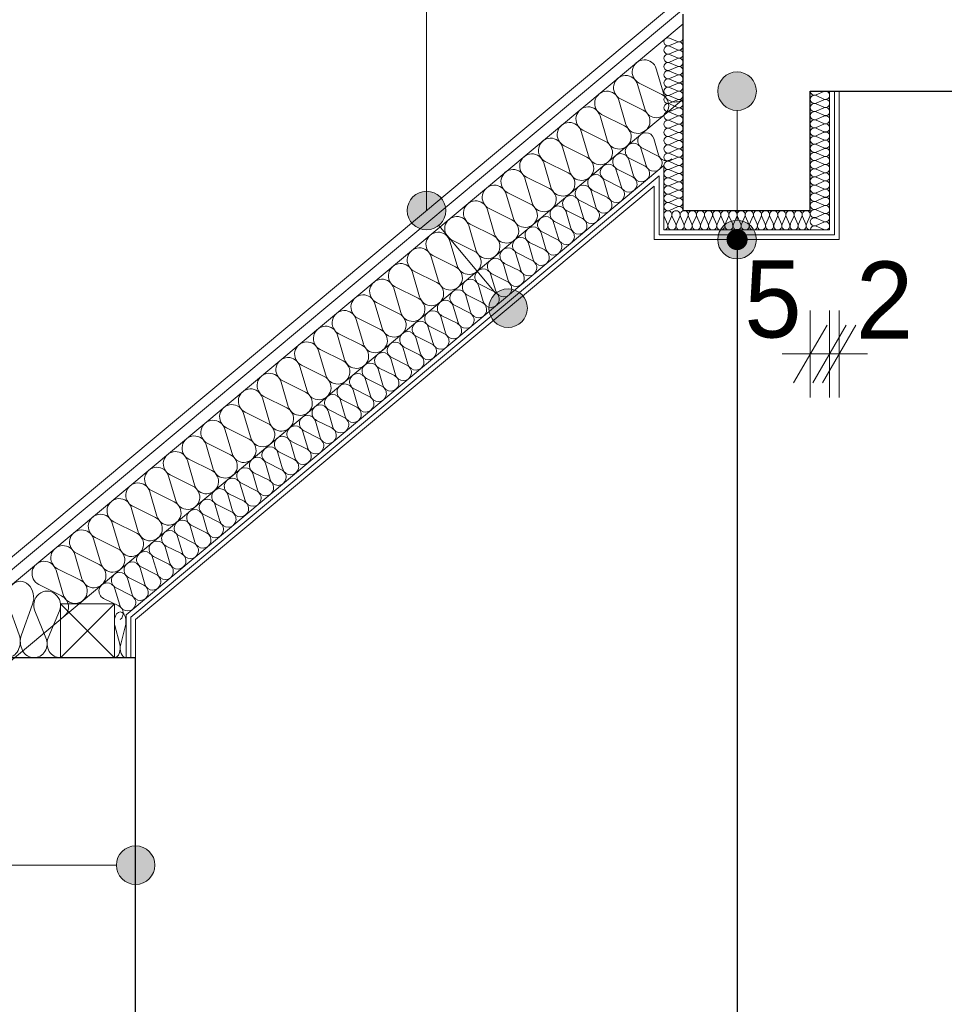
# Model space of a CAD drawing. Extents: x -149893 to 127691, y 5328 to 37028.
# Tile 66 of 88: x 68348 to 70746, y 27274 to 29828. Entities that reach past the tile are written whole.
import ezdxf

# ---------------------------------------------------------------- set-up
doc = ezdxf.new("R2010")
doc.units = 0
doc.header["$MEASUREMENT"] = 0
for name, color, linetype in [('Arch ocieplenie', 7, 'Continuous'), ('Arch opisy', 7, 'Continuous'), ('Arch wymiary', 7, 'Continuous'), ('Arch ściany działowe', 7, 'Continuous')]:
    doc.layers.add(name, color=color, linetype=linetype)
doc.layers.add('Arch ocieplenie_Nr_Pióra__24', color=7, linetype='Continuous', lineweight=13, true_color=0x029e21)
for name, color, linetype, lineweight in [('Arch opisy_Nr_Pióra__21', 7, 'Continuous', 13), ('Arch wymiary_Nr_Pióra__21', 7, 'Continuous', 13), ('Arch ściany działowe_Nr_Pióra__5', 7, 'Continuous', 13), ('INWENT DACH_Nr_Pióra__21', 7, 'Continuous', 13), ('INWENT KONST. DREWNIANA_Nr_Pióra__21', 7, 'Continuous', 13), ('INWENT STROPY_Nr_Pióra__1', 7, 'Continuous', 25), ('INWENT.ŚCIANY_Nr_Pióra__1', 7, 'Continuous', 25)]:
    doc.layers.add(name, color=color, linetype=linetype, lineweight=lineweight)
doc.styles.add('GENERATED_STYLE_1', font='txt')
doc.dimstyles.new('GENERATED_STYLE__4', dxfattribs={"dimtxt": 200, "dimasz": 114, "dimexe": 0.18, "dimexo": 0, "dimgap": 0.09, "dimtad": 1, "dimtih": 1, "dimtoh": 1, "dimdec": 0, "dimlfac": 0.1, "dimzin": 0, "dimdsep": 46, "dimtxsty": 'GENERATED_STYLE_1', "dimblk": 'ARROWHEAD_2', "dimblk1": 'ARROWHEAD_2', "dimblk2": 'ARROWHEAD_2', "dimcen": 0.09, "dimclrd": 7, "dimclre": 7, "dimclrt": 7, "dimazin": 0, "dimtfac": 1, "dimtdec": 4, "dimtmove": 0, "dimatfit": 3, "dimfxl": 0, "dimtolj": 1, "dimtzin": 0, "dimarcsym": 0})
doc.dimstyles.new('GENERATED_STYLE__8', dxfattribs={"dimtxt": 0.18, "dimasz": 109.44, "dimexe": 0.18, "dimexo": 0.0625, "dimgap": 0.09, "dimtad": 0, "dimtih": 1, "dimtoh": 1, "dimdec": 4, "dimzin": 0, "dimdsep": 46, "dimcen": 0.09, "dimadec": 0, "dimazin": 0, "dimtfac": 1, "dimtdec": 4, "dimtmove": 0, "dimatfit": 3, "dimldrblk": 'ARROWHEAD_11', "dimfxl": 0, "dimtolj": 1, "dimtzin": 0, "dimarcsym": 0})

# ---------------------------------------------------------------- blocks, each defined once
blk = doc.blocks.new('Ściana_13', base_point=(68648.8, 28272.5))
at = {"layer": 'Arch ściany działowe_Nr_Pióra__5', "linetype": 'Continuous'}
for p, q in [((68636.3, 28278.4), (68636.3, 28172.8)), ((68648.8, 28172.8), (68648.8, 28272.5)), ((68636.3, 28172.8), (68648.8, 28172.8))]:
    blk.add_line(p, q, dxfattribs=at)
blk = doc.blocks.new('Ściana_14', base_point=(68636.3, 28278.4))
at = {"layer": 'Arch ściany działowe_Nr_Pióra__5', "linetype": 'Continuous'}
for p, q in [((68623.8, 28284.2), (68623.8, 28172.8)), ((68636.3, 28172.8), (68636.3, 28278.4)), ((68623.8, 28172.8), (68636.3, 28172.8))]:
    blk.add_line(p, q, dxfattribs=at)
blk = doc.blocks.new('Ściana_27', base_point=(69993.8, 29396.5))
at = {"layer": 'Arch ściany działowe_Nr_Pióra__5', "linetype": 'Continuous'}
for p, q in [((70006.3, 29423.3), (68636.3, 28278.4)), ((68648.8, 28272.5), (69993.8, 29396.5))]:
    blk.add_line(p, q, dxfattribs=at)
blk = doc.blocks.new('Ściana_28', base_point=(70006.3, 29423.3))
at = {"layer": 'Arch ściany działowe_Nr_Pióra__5', "linetype": 'Continuous'}
for p, q in [((70018.8, 29450), (68623.8, 28284.2)), ((68636.3, 28278.4), (70006.3, 29423.3))]:
    blk.add_line(p, q, dxfattribs=at)
blk = doc.blocks.new('Ściana_29', base_point=(70473.8, 29257.8))
at = {"layer": 'Arch ściany działowe_Nr_Pióra__5', "linetype": 'Continuous'}
for p, q in [((69993.8, 29257.8), (70473.8, 29257.8)), ((70461.3, 29270.3), (70006.3, 29270.3))]:
    blk.add_line(p, q, dxfattribs=at)
blk = doc.blocks.new('Ściana_30', base_point=(70461.3, 29270.3))
at = {"layer": 'Arch ściany działowe_Nr_Pióra__5', "linetype": 'Continuous'}
for p, q in [((70448.8, 29282.8), (70018.8, 29282.8)), ((70006.3, 29270.3), (70461.3, 29270.3))]:
    blk.add_line(p, q, dxfattribs=at)
blk = doc.blocks.new('Ściana_31', base_point=(70473.8, 29642.8))
at = {"layer": 'Arch ściany działowe_Nr_Pióra__5', "linetype": 'Continuous'}
for p, q in [((70461.3, 29642.8), (70461.3, 29270.3)), ((70473.8, 29642.8), (70461.3, 29642.8)), ((70473.8, 29257.8), (70473.8, 29642.8))]:
    blk.add_line(p, q, dxfattribs=at)
blk = doc.blocks.new('Ściana_32', base_point=(70461.3, 29642.8))
at = {"layer": 'Arch ściany działowe_Nr_Pióra__5', "linetype": 'Continuous'}
for p, q in [((70448.8, 29642.8), (70448.8, 29282.8)), ((70461.3, 29642.8), (70448.8, 29642.8)), ((70461.3, 29270.3), (70461.3, 29642.8))]:
    blk.add_line(p, q, dxfattribs=at)
blk = doc.blocks.new('Ściana_33', base_point=(69993.8, 29257.8))
at = {"layer": 'Arch ściany działowe_Nr_Pióra__5', "linetype": 'Continuous'}
for p, q in [((70006.3, 29270.3), (70006.3, 29423.3)), ((69993.8, 29396.5), (69993.8, 29257.8))]:
    blk.add_line(p, q, dxfattribs=at)
blk = doc.blocks.new('Ściana_34', base_point=(70006.3, 29270.3))
at = {"layer": 'Arch ściany działowe_Nr_Pióra__5', "linetype": 'Continuous'}
for p, q in [((70018.8, 29282.8), (70018.8, 29450)), ((70006.3, 29423.3), (70006.3, 29270.3))]:
    blk.add_line(p, q, dxfattribs=at)
blk = doc.blocks.new('Izolacja cieplna 14_48', base_point=(68463.3, 28280.4))
at = {"layer": 'Arch ocieplenie_Nr_Pióra__24', "linetype": 'Continuous'}
for p, q in [((70017.9, 29637.8), (69999.2, 29701.2)), ((69969.2, 29597.1), (69950.6, 29660.5)), ((69954.7, 29664), (70013.8, 29634.4)), ((69920.6, 29556.5), (69901.9, 29619.9)), ((69906, 29623.3), (69965.1, 29593.7)), ((69871.9, 29515.8), (69853.3, 29579.2)), ((69857.4, 29582.6), (69916.5, 29553)), ((69823.2, 29475.1), (69804.6, 29538.6)), ((69808.7, 29542), (69867.8, 29512.4)), ((69774.6, 29434.5), (69756, 29497.9)), ((69760.1, 29501.3), (69819.2, 29471.7)), ((69725.9, 29393.8), (69707.3, 29457.2)), ((69711.4, 29460.7), (69770.5, 29431.1)), ((69677.3, 29353.2), (69658.7, 29416.6)), ((69662.8, 29420), (69721.9, 29390.4)), ((69614.1, 29379.3), (69673.2, 29349.8)), ((69628.6, 29312.5), (69610, 29375.9)), ((69580, 29271.9), (69561.4, 29335.3)), ((69565.4, 29338.7), (69624.5, 29309.1)), ((69531.3, 29231.2), (69512.7, 29294.6)), ((69516.8, 29298), (69575.9, 29268.4)), ((69482.7, 29190.5), (69464.1, 29253.9)), ((69468.1, 29257.4), (69527.2, 29227.8)), ((69434, 29149.9), (69415.4, 29213.3)), ((69419.5, 29216.7), (69478.6, 29187.1)), ((69370.8, 29176), (69429.9, 29146.5)), ((69385.4, 29109.2), (69366.8, 29172.6)), ((69336.7, 29068.6), (69318.1, 29132)), ((69322.2, 29135.4), (69381.3, 29105.8)), ((69288.1, 29027.9), (69269.4, 29091.3)), ((69273.5, 29094.7), (69332.6, 29065.1)), ((69239.4, 28987.2), (69220.8, 29050.7)), ((69224.9, 29054.1), (69284, 29024.5)), ((69190.8, 28946.6), (69172.1, 29010)), ((69176.2, 29013.4), (69235.3, 28983.8)), ((69127.6, 28972.8), (69186.7, 28943.2)), ((69142.1, 28905.9), (69123.5, 28969.3)), ((69093.5, 28865.3), (69074.8, 28928.7)), ((69078.9, 28932.1), (69138, 28902.5)), ((69044.8, 28824.6), (69026.2, 28888)), ((69030.3, 28891.4), (69089.4, 28861.8)), ((68996.2, 28783.9), (68977.5, 28847.4)), ((68981.6, 28850.8), (69040.7, 28821.2)), ((68947.5, 28743.3), (68928.9, 28806.7)), ((68933, 28810.1), (68992.1, 28780.5)), ((68898.8, 28702.6), (68880.2, 28766)), ((68884.3, 28769.5), (68943.4, 28739.9)), ((68850.2, 28662), (68831.6, 28725.4)), ((68835.7, 28728.8), (68894.8, 28699.2)), ((68801.5, 28621.3), (68782.9, 28684.7)), ((68787, 28688.1), (68846.1, 28658.6)), ((68752.9, 28580.6), (68734.3, 28644.1)), ((68738.4, 28647.5), (68797.5, 28617.9)), ((68704.2, 28540), (68685.6, 28603.4)), ((68689.7, 28606.8), (68748.8, 28577.2)), ((68655.6, 28499.3), (68637, 28562.7)), ((68641.1, 28566.2), (68700.2, 28536.6)), ((68606.9, 28458.7), (68588.3, 28522.1)), ((68592.4, 28525.5), (68651.5, 28495.9)), ((68543.7, 28484.8), (68602.8, 28455.3)), ((68558.3, 28418), (68539.7, 28481.4)), ((68509.6, 28377.4), (68491, 28440.8)), ((68495.1, 28444.2), (68554.2, 28414.6)), ((68461, 28336.7), (68442.4, 28400.1)), ((68446.4, 28403.5), (68505.5, 28373.9)), ((68397.8, 28362.9), (68456.9, 28333.3))]:
    blk.add_line(p, q, dxfattribs=at)
for centre, start_param, end_param in [((69968.7, 29692.4), 4.299595, 8.266775), ((69920.1, 29651.7), 4.299595, 8.266775), ((69871.4, 29611.1), 4.299595, 8.266775), ((69999.7, 29605.9), 1.158004, 5.125183), ((70048.3, 29646.6), 1.158004, 3.141593), ((69822.8, 29570.4), 4.299595, 8.266775), ((69951, 29565.3), 1.158004, 5.125183), ((69774.1, 29529.8), 4.299595, 8.266775), ((69902.4, 29524.6), 1.158004, 5.125183), ((69725.5, 29489.1), 4.299595, 8.266775), ((69853.7, 29483.9), 1.158004, 5.125183), ((69676.8, 29448.4), 4.299595, 8.266775), ((69805.1, 29443.3), 1.158004, 5.125183), ((69628.2, 29407.8), 4.299595, 8.266775), ((69756.4, 29402.6), 1.158004, 5.125183), ((69579.5, 29367.1), 4.299595, 8.266775), ((69707.8, 29362), 1.158004, 5.125183), ((69530.9, 29326.5), 4.299595, 8.266775), ((69659.1, 29321.3), 1.158004, 5.125183), ((69482.2, 29285.8), 4.299595, 8.266775), ((69610.5, 29280.7), 1.158004, 5.125183), ((69433.6, 29245.1), 4.299595, 8.266775), ((69561.8, 29240), 1.158004, 5.125183), ((69384.9, 29204.5), 4.299595, 8.266775), ((69513.2, 29199.3), 1.158004, 5.125183), ((69336.3, 29163.8), 4.299595, 8.266775), ((69464.5, 29158.7), 1.158004, 5.125183), ((69287.6, 29123.2), 4.299595, 8.266775), ((69415.9, 29118), 1.158004, 5.125183), ((69239, 29082.5), 4.299595, 8.266775), ((69367.2, 29077.4), 1.158004, 5.125183), ((69190.3, 29041.9), 4.299595, 8.266775), ((69318.6, 29036.7), 1.158004, 5.125183), ((69141.7, 29001.2), 4.299595, 8.266775), ((69269.9, 28996), 1.158004, 5.125183), ((69093, 28960.5), 4.299595, 8.266775), ((69221.3, 28955.4), 1.158004, 5.125183), ((69044.3, 28919.9), 4.299595, 8.266775), ((69172.6, 28914.7), 1.158004, 5.125183), ((68995.7, 28879.2), 4.299595, 8.266775), ((69123.9, 28874.1), 1.158004, 5.125183), ((68947, 28838.6), 4.299595, 8.266775), ((69075.3, 28833.4), 1.158004, 5.125183), ((68898.4, 28797.9), 4.299595, 8.266775), ((69026.6, 28792.7), 1.158004, 5.125183), ((68849.7, 28757.2), 4.299595, 8.266775), ((68978, 28752.1), 1.158004, 5.125183), ((68801.1, 28716.6), 4.299595, 8.266775), ((68929.3, 28711.4), 1.158004, 5.125183), ((68752.4, 28675.9), 4.299595, 8.266775), ((68880.7, 28670.8), 1.158004, 5.125183), ((68703.8, 28635.3), 4.299595, 8.266775), ((68832, 28630.1), 1.158004, 5.125183), ((68655.1, 28594.6), 4.299595, 8.266775), ((68783.4, 28589.5), 1.158004, 5.125183), ((68606.5, 28553.9), 4.299595, 8.266775), ((68734.7, 28548.8), 1.158004, 5.125183), ((68557.8, 28513.3), 4.299595, 8.266775), ((68686.1, 28508.1), 1.158004, 5.125183), ((68509.2, 28472.6), 4.299595, 8.266775), ((68637.4, 28467.5), 1.158004, 5.125183), ((68460.5, 28432), 4.299595, 8.266775), ((68588.8, 28426.8), 1.158004, 5.125183), ((68411.9, 28391.3), 4.299595, 8.266775), ((68540.1, 28386.2), 1.158004, 5.125183), ((68491.5, 28345.5), 1.158004, 5.125183), ((68442.8, 28304.8), 3.141593, 5.125182)]:
    blk.add_ellipse(centre, major_axis=(-20.5, 24.5), ratio=0.993758, start_param=start_param, end_param=end_param, dxfattribs=at)
blk = doc.blocks.new('Izolacja cieplna 14_49', base_point=(68609.1, 28271.9))
at = {"layer": 'Arch ocieplenie_Nr_Pióra__24', "linetype": 'Continuous'}
for p, q in [((70005.3, 29477.5), (69992.9, 29519.8)), ((69972.8, 29450.4), (69960.4, 29492.7)), ((69963.1, 29494.9), (70002.5, 29475.2)), ((69940.3, 29423.2), (69927.9, 29465.5)), ((69930.6, 29467.8), (69970, 29448.1)), ((69907.8, 29396), (69895.4, 29438.3)), ((69898.1, 29440.6), (69937.5, 29420.9)), ((69875.3, 29368.9), (69862.9, 29411.2)), ((69865.6, 29413.5), (69905, 29393.7)), ((69842.7, 29341.7), (69830.4, 29384)), ((69833.1, 29386.3), (69872.5, 29366.6)), ((69810.2, 29314.5), (69797.9, 29356.8)), ((69800.6, 29359.1), (69840, 29339.4)), ((69777.7, 29287.4), (69765.4, 29329.7)), ((69768.1, 29332), (69807.5, 29312.3)), ((69745.2, 29260.2), (69732.8, 29302.5)), ((69735.6, 29304.8), (69775, 29285.1)), ((69703.1, 29277.6), (69742.5, 29257.9)), ((69712.7, 29233), (69700.3, 29275.3)), ((69680.2, 29205.9), (69667.8, 29248.2)), ((69670.6, 29250.5), (69710, 29230.8)), ((69647.7, 29178.7), (69635.3, 29221)), ((69638.1, 29223.3), (69677.5, 29203.6)), ((69615.2, 29151.6), (69602.8, 29193.9)), ((69605.6, 29196.1), (69645, 29176.4)), ((69582.7, 29124.4), (69570.3, 29166.7)), ((69573.1, 29169), (69612.5, 29149.3)), ((69550.2, 29097.2), (69537.8, 29139.5)), ((69540.6, 29141.8), (69580, 29122.1)), ((69517.7, 29070.1), (69505.3, 29112.4)), ((69508, 29114.6), (69547.5, 29094.9)), ((69485.2, 29042.9), (69472.8, 29085.2)), ((69475.5, 29087.5), (69515, 29067.8)), ((69452.7, 29015.7), (69440.3, 29058)), ((69443, 29060.3), (69482.5, 29040.6)), ((69420.2, 28988.6), (69407.8, 29030.9)), ((69410.5, 29033.2), (69450, 29013.5)), ((69387.7, 28961.4), (69375.3, 29003.7)), ((69378, 29006), (69417.5, 28986.3)), ((69355.2, 28934.2), (69342.8, 28976.5)), ((69345.5, 28978.8), (69385, 28959.1)), ((69322.7, 28907.1), (69310.3, 28949.4)), ((69313, 28951.7), (69352.5, 28932)), ((69290.2, 28879.9), (69277.8, 28922.2)), ((69280.5, 28924.5), (69319.9, 28904.8)), ((69257.7, 28852.7), (69245.3, 28895.1)), ((69248, 28897.3), (69287.4, 28877.6)), ((69215.5, 28870.2), (69254.9, 28850.5)), ((69183, 28843), (69222.4, 28823.3)), ((69225.2, 28825.6), (69212.8, 28867.9)), ((69192.7, 28798.4), (69180.3, 28840.7)), ((69160.2, 28771.3), (69147.8, 28813.6)), ((69150.5, 28815.8), (69189.9, 28796.1)), ((69127.6, 28744.1), (69115.3, 28786.4)), ((69118, 28788.7), (69157.4, 28769)), ((69095.1, 28716.9), (69082.8, 28759.2)), ((69085.5, 28761.5), (69124.9, 28741.8)), ((69062.6, 28689.8), (69050.3, 28732.1)), ((69053, 28734.3), (69092.4, 28714.6)), ((69030.1, 28662.6), (69017.7, 28704.9)), ((69020.5, 28707.2), (69059.9, 28687.5)), ((68997.6, 28635.4), (68985.2, 28677.7)), ((68988, 28680), (69027.4, 28660.3)), ((68965.1, 28608.3), (68952.7, 28650.6)), ((68955.5, 28652.9), (68994.9, 28633.2)), ((68932.6, 28581.1), (68920.2, 28623.4)), ((68923, 28625.7), (68962.4, 28606)), ((68900.1, 28553.9), (68887.7, 28596.2)), ((68890.5, 28598.5), (68929.9, 28578.8)), ((68867.6, 28526.8), (68855.2, 28569.1)), ((68858, 28571.4), (68897.4, 28551.7)), ((68835.1, 28499.6), (68822.7, 28541.9)), ((68825.5, 28544.2), (68864.9, 28524.5)), ((68802.6, 28472.5), (68790.2, 28514.8)), ((68792.9, 28517), (68832.4, 28497.3)), ((68770.1, 28445.3), (68757.7, 28487.6)), ((68760.4, 28489.9), (68799.9, 28470.2)), ((68737.6, 28418.1), (68725.2, 28460.4)), ((68727.9, 28462.7), (68767.4, 28443)), ((68695.4, 28435.5), (68734.9, 28415.8)), ((68662.9, 28408.4), (68702.4, 28388.7)), ((68705.1, 28391), (68692.7, 28433.3)), ((68672.6, 28363.8), (68660.2, 28406.1)), ((68640.1, 28336.6), (68627.7, 28378.9)), ((68630.4, 28381.2), (68669.9, 28361.5)), ((68607.6, 28309.5), (68595.2, 28351.8)), ((68597.9, 28354.1), (68637.3, 28334.4)), ((68565.4, 28326.9), (68604.8, 28307.2))]:
    blk.add_line(p, q, dxfattribs=at)
for centre, start_param, end_param in [((69972.5, 29513.9), 4.299595, 8.266775), ((69940, 29486.8), 4.299595, 8.266775), ((69907.5, 29459.6), 4.299595, 8.266775), ((69993.1, 29456.3), 1.158004, 5.125183), ((70025.6, 29483.4), 1.158004, 3.141593), ((69875, 29432.4), 4.299595, 8.266775), ((69960.6, 29429.1), 1.158004, 5.125183), ((69842.5, 29405.3), 4.299595, 8.266775), ((69928.1, 29401.9), 1.158004, 5.125183), ((69810, 29378.1), 4.299595, 8.266775), ((69895.6, 29374.8), 1.158004, 5.125183), ((69777.5, 29350.9), 4.299595, 8.266775), ((69863.1, 29347.6), 1.158004, 5.125183), ((69745, 29323.8), 4.299595, 8.266775), ((69830.6, 29320.4), 1.158004, 5.125183), ((69712.5, 29296.6), 4.299595, 8.266775), ((69798.1, 29293.3), 1.158004, 5.125183), ((69680, 29269.5), 4.299595, 8.266775), ((69765.6, 29266.1), 1.158004, 5.125183), ((69647.5, 29242.3), 4.299595, 8.266775), ((69733.1, 29238.9), 1.158004, 5.125183), ((69615, 29215.1), 4.299595, 8.266775), ((69700.6, 29211.8), 1.158004, 5.125183), ((69582.5, 29188), 4.299595, 8.266775), ((69668.1, 29184.6), 1.158004, 5.125183), ((69550, 29160.8), 4.299595, 8.266775), ((69635.6, 29157.4), 1.158004, 5.125183), ((69517.5, 29133.6), 4.299595, 8.266775), ((69603.1, 29130.3), 1.158004, 5.125183), ((69485, 29106.5), 4.299595, 8.266775), ((69452.5, 29079.3), 4.299595, 8.266775), ((69570.6, 29103.1), 1.158004, 5.125183), ((69419.9, 29052.1), 4.299595, 8.266775), ((69538.1, 29076), 1.158004, 5.125183), ((69505.6, 29048.8), 1.158004, 5.125183), ((69387.4, 29025), 4.299595, 8.266775), ((69473.1, 29021.6), 1.158004, 5.125183), ((69354.9, 28997.8), 4.299595, 8.266775), ((69440.5, 28994.5), 1.158004, 5.125183), ((69322.4, 28970.6), 4.299595, 8.266775), ((69408, 28967.3), 1.158004, 5.125183), ((69289.9, 28943.5), 4.299595, 8.266775), ((69375.5, 28940.1), 1.158004, 5.125183), ((69257.4, 28916.3), 4.299595, 8.266775), ((69343, 28913), 1.158004, 5.125183), ((69224.9, 28889.2), 4.299595, 8.266775), ((69310.5, 28885.8), 1.158004, 5.125183), ((69192.4, 28862), 4.299595, 8.266775), ((69278, 28858.6), 1.158004, 5.125183), ((69159.9, 28834.8), 4.299595, 8.266775), ((69245.5, 28831.5), 1.158004, 5.125183), ((69127.4, 28807.7), 4.299595, 8.266775), ((69213, 28804.3), 1.158004, 5.125183), ((69094.9, 28780.5), 4.299595, 8.266775), ((69180.5, 28777.2), 1.158004, 5.125183), ((69062.4, 28753.3), 4.299595, 8.266775), ((69148, 28750), 1.158004, 5.125183), ((69029.9, 28726.2), 4.299595, 8.266775), ((69115.5, 28722.8), 1.158004, 5.125183), ((68997.4, 28699), 4.299595, 8.266775), ((69083, 28695.7), 1.158004, 5.125183), ((68964.9, 28671.8), 4.299595, 8.266775), ((68932.4, 28644.7), 4.299595, 8.266775), ((69050.5, 28668.5), 1.158004, 5.125183), ((68899.9, 28617.5), 4.299595, 8.266775), ((69018, 28641.3), 1.158004, 5.125183), ((68985.5, 28614.2), 1.158004, 5.125183), ((68867.4, 28590.4), 4.299595, 8.266775), ((68953, 28587), 1.158004, 5.125183), ((68834.9, 28563.2), 4.299595, 8.266775), ((68920.5, 28559.8), 1.158004, 5.125183), ((68802.4, 28536), 4.299595, 8.266775), ((68888, 28532.7), 1.158004, 5.125183), ((68769.9, 28508.9), 4.299595, 8.266775), ((68855.5, 28505.5), 1.158004, 5.125183), ((68737.4, 28481.7), 4.299595, 8.266775), ((68823, 28478.3), 1.158004, 5.125183), ((68704.8, 28454.5), 4.299595, 8.266775), ((68790.5, 28451.2), 1.158004, 5.125183), ((68672.3, 28427.4), 4.299595, 8.266775), ((68758, 28424), 1.158004, 5.125183), ((68639.8, 28400.2), 4.299595, 8.266775), ((68725.4, 28396.9), 1.158004, 5.125183), ((68607.3, 28373), 4.299595, 8.266775), ((68692.9, 28369.7), 1.158004, 5.125183), ((68574.8, 28345.9), 4.299595, 8.266775), ((68660.4, 28342.5), 1.158004, 5.125183), ((68627.9, 28315.4), 1.158004, 5.125183), ((68595.4, 28288.2), 3.141593, 5.125182)]:
    blk.add_ellipse(centre, major_axis=(-13.6, 16.3), ratio=0.99589, start_param=start_param, end_param=end_param, dxfattribs=at)
blk = doc.blocks.new('Izolacja cieplna 14_52', base_point=(68593.8, 28172.8))
at = {"layer": 'Arch ocieplenie_Nr_Pióra__24', "linetype": 'Continuous'}
for p, q in [((68595.1, 28256.3), (68607.5, 28208.2)), ((68610.1, 28208.2), (68622.5, 28256.3))]:
    blk.add_line(p, q, dxfattribs=at)
for centre, start_param, end_param in [((68608.8, 28266.4), 4.299595, 8.266775), ((68593.8, 28198.1), 3.141593, 5.125182), ((68623.8, 28198.1), 1.158004, 3.141593)]:
    blk.add_ellipse(centre, major_axis=(0, 25.3), ratio=0.593359, start_param=start_param, end_param=end_param, dxfattribs=at)
blk = doc.blocks.new('Izolacja cieplna 14_53', base_point=(68384.4, 28172.8))
at = {"layer": 'Arch ocieplenie_Nr_Pióra__24', "linetype": 'Continuous'}
for p, q in [((68387.3, 28294.2), (68416.2, 28224.4)), ((68422, 28224.4), (68450.9, 28294.2))]:
    blk.add_line(p, q, dxfattribs=at)
for centre, start_param, end_param in [((68419.1, 28309), 4.299595, 8.266775), ((68384.4, 28209.6), 3.141593, 5.125182), ((68453.8, 28209.6), 1.158004, 3.141593)]:
    blk.add_ellipse(centre, major_axis=(0, 36.8), ratio=0.943825, start_param=start_param, end_param=end_param, dxfattribs=at)
blk = doc.blocks.new('Izolacja cieplna 14_54', base_point=(68314.9, 28172.8))
at = {"layer": 'Arch ocieplenie_Nr_Pióra__24', "linetype": 'Continuous'}
for p, q in [((68317.8, 28312.1), (68346.7, 28231.9)), ((68352.6, 28231.9), (68381.5, 28312.1))]:
    blk.add_line(p, q, dxfattribs=at)
for centre, start_param, end_param in [((68349.7, 28329), 4.299595, 8.266775), ((68314.9, 28215), 3.141593, 5.125182), ((68384.4, 28215), 1.158004, 3.141593)]:
    blk.add_ellipse(centre, major_axis=(0, 42.2), ratio=0.822716, start_param=start_param, end_param=end_param, dxfattribs=at)
blk = doc.blocks.new('Izolacja cieplna 14_85', base_point=(70018.8, 29282.8))
at = {"layer": 'Arch ocieplenie_Nr_Pióra__24', "linetype": 'Continuous'}
for p, q in [((70019.7, 29317.9), (70028.5, 29297.7)), ((70030.2, 29297.7), (70039, 29317.9)), ((70040.8, 29317.9), (70049.6, 29297.7)), ((70051.4, 29297.7), (70060.1, 29317.9)), ((70061.9, 29317.9), (70070.7, 29297.7)), ((70072.5, 29297.7), (70081.2, 29317.9)), ((70083, 29317.9), (70091.8, 29297.7)), ((70093.6, 29297.7), (70102.4, 29317.9)), ((70104.1, 29317.9), (70112.9, 29297.7)), ((70114.7, 29297.7), (70123.5, 29317.9)), ((70125.2, 29317.9), (70134, 29297.7)), ((70135.8, 29297.7), (70144.6, 29317.9)), ((70146.4, 29317.9), (70155.1, 29297.7)), ((70156.9, 29297.7), (70165.7, 29317.9)), ((70167.5, 29317.9), (70176.2, 29297.7)), ((70178, 29297.7), (70186.8, 29317.9)), ((70188.6, 29317.9), (70197.4, 29297.7)), ((70199.1, 29297.7), (70207.9, 29317.9)), ((70209.7, 29317.9), (70218.5, 29297.7)), ((70220.2, 29297.7), (70229, 29317.9)), ((70230.8, 29317.9), (70239.6, 29297.7)), ((70241.4, 29297.7), (70250.1, 29317.9)), ((70251.9, 29317.9), (70260.7, 29297.7)), ((70262.5, 29297.7), (70271.2, 29317.9)), ((70273, 29317.9), (70281.8, 29297.7)), ((70283.6, 29297.7), (70292.4, 29317.9)), ((70294.1, 29317.9), (70302.9, 29297.7)), ((70304.7, 29297.7), (70313.5, 29317.9)), ((70315.2, 29317.9), (70324, 29297.7)), ((70325.8, 29297.7), (70334.6, 29317.9)), ((70336.4, 29317.9), (70345.1, 29297.7)), ((70346.9, 29297.7), (70355.7, 29317.9)), ((70357.5, 29317.9), (70366.3, 29297.7)), ((70368, 29297.7), (70376.8, 29317.9)), ((70378.6, 29317.9), (70387.4, 29297.7)), ((70389.1, 29297.7), (70397.9, 29317.9))]:
    blk.add_line(p, q, dxfattribs=at)
for centre, start_param, end_param in [((70029.4, 29322.2), 4.299595, 8.266775), ((70050.5, 29322.2), 4.299595, 8.266775), ((70071.6, 29322.2), 4.299595, 8.266775), ((70092.7, 29322.2), 4.299595, 8.266775), ((70113.8, 29322.2), 4.299595, 8.266775), ((70134.9, 29322.2), 4.299595, 8.266775), ((70156, 29322.2), 4.299595, 8.266775), ((70177.1, 29322.2), 4.299595, 8.266775), ((70198.2, 29322.2), 4.299595, 8.266775), ((70219.4, 29322.2), 4.299595, 8.266775), ((70240.5, 29322.2), 4.299595, 8.266775), ((70261.6, 29322.2), 4.299595, 8.266775), ((70282.7, 29322.2), 4.299595, 8.266775), ((70303.8, 29322.2), 4.299595, 8.266775), ((70324.9, 29322.2), 4.299595, 8.266775), ((70346, 29322.2), 4.299595, 8.266775), ((70367.1, 29322.2), 4.299595, 8.266775), ((70388.2, 29322.2), 4.299595, 8.266775), ((70018.8, 29293.5), 3.141593, 5.125182), ((70039.9, 29293.5), 1.158004, 5.125183), ((70061, 29293.5), 1.158004, 5.125183), ((70082.1, 29293.5), 1.158004, 5.125183), ((70103.2, 29293.5), 1.158004, 5.125183), ((70124.4, 29293.5), 1.158004, 5.125183), ((70145.5, 29293.5), 1.158004, 5.125183), ((70166.6, 29293.5), 1.158004, 5.125183), ((70187.7, 29293.5), 1.158004, 5.125183), ((70208.8, 29293.5), 1.158004, 5.125183), ((70229.9, 29293.5), 1.158004, 5.125183), ((70251, 29293.5), 1.158004, 5.125183), ((70272.1, 29293.5), 1.158004, 5.125183), ((70293.2, 29293.5), 1.158004, 5.125183), ((70314.4, 29293.5), 1.158004, 5.125183), ((70335.5, 29293.5), 1.158004, 5.125183), ((70356.6, 29293.5), 1.158004, 5.125183), ((70377.7, 29293.5), 1.158004, 5.125183), ((70398.8, 29293.5), 1.158004, 3.141593)]:
    blk.add_ellipse(centre, major_axis=(0, 10.6), ratio=0.992633, start_param=start_param, end_param=end_param, dxfattribs=at)
blk = doc.blocks.new('Izolacja cieplna 14_86', base_point=(70398.8, 29642.8))
at = {"layer": 'Arch ocieplenie_Nr_Pióra__24', "linetype": 'Continuous'}
for p, q in [((70433.9, 29641.9), (70413.7, 29633.1)), ((70413.7, 29631.4), (70433.9, 29622.5)), ((70433.9, 29620.8), (70413.7, 29612)), ((70413.7, 29610.2), (70433.9, 29601.4)), ((70433.9, 29599.6), (70413.7, 29590.8)), ((70413.7, 29589), (70433.9, 29580.2)), ((70433.9, 29578.4), (70413.7, 29569.6)), ((70413.7, 29567.8), (70433.9, 29559)), ((70433.9, 29557.2), (70413.7, 29548.4)), ((70413.7, 29546.6), (70433.9, 29537.8)), ((70433.9, 29536.1), (70413.7, 29527.2)), ((70413.7, 29525.5), (70433.9, 29516.7)), ((70433.9, 29514.9), (70413.7, 29506.1)), ((70413.7, 29504.3), (70433.9, 29495.5)), ((70433.9, 29493.7), (70413.7, 29484.9)), ((70413.7, 29483.1), (70433.9, 29474.3)), ((70433.9, 29472.5), (70413.7, 29463.7)), ((70413.7, 29461.9), (70433.9, 29453.1)), ((70433.9, 29451.4), (70413.7, 29442.5)), ((70413.7, 29440.8), (70433.9, 29432)), ((70433.9, 29430.2), (70413.7, 29421.4)), ((70413.7, 29419.6), (70433.9, 29410.8)), ((70433.9, 29409), (70413.7, 29400.2)), ((70413.7, 29398.4), (70433.9, 29389.6)), ((70433.9, 29387.8), (70413.7, 29379)), ((70413.7, 29377.2), (70433.9, 29368.4)), ((70433.9, 29366.6), (70413.7, 29357.8)), ((70413.7, 29356.1), (70433.9, 29347.2)), ((70433.9, 29345.5), (70413.7, 29336.7)), ((70413.7, 29334.9), (70433.9, 29326.1)), ((70433.9, 29324.3), (70413.7, 29315.5)), ((70413.7, 29313.7), (70433.9, 29304.9)), ((70433.9, 29303.1), (70413.7, 29294.3)), ((70413.7, 29292.5), (70433.9, 29283.7))]:
    blk.add_line(p, q, dxfattribs=at)
for centre, start_param, end_param in [((70409.4, 29642.8), 3.141593, 5.125182), ((70438.2, 29632.2), 4.299595, 8.266775), ((70409.4, 29621.7), 1.158004, 5.125183), ((70409.4, 29600.5), 1.158004, 5.125183), ((70438.2, 29611.1), 4.299595, 8.266775), ((70409.4, 29579.3), 1.158004, 5.125183), ((70438.2, 29589.9), 4.299595, 8.266775), ((70409.4, 29558.1), 1.158004, 5.125183), ((70438.2, 29568.7), 4.299595, 8.266775), ((70438.2, 29547.5), 4.299595, 8.266775), ((70409.4, 29536.9), 1.158004, 5.125183), ((70438.2, 29526.4), 4.299595, 8.266775), ((70409.4, 29515.8), 1.158004, 5.125183), ((70438.2, 29505.2), 4.299595, 8.266775), ((70409.4, 29494.6), 1.158004, 5.125183), ((70409.4, 29473.4), 1.158004, 5.125183), ((70438.2, 29484), 4.299595, 8.266775), ((70409.4, 29452.2), 1.158004, 5.125183), ((70438.2, 29462.8), 4.299595, 8.266775), ((70409.4, 29431.1), 1.158004, 5.125183), ((70438.2, 29441.7), 4.299595, 8.266775), ((70438.2, 29420.5), 4.299595, 8.266775), ((70409.4, 29409.9), 1.158004, 5.125183), ((70438.2, 29399.3), 4.299595, 8.266775), ((70409.4, 29388.7), 1.158004, 5.125183), ((70409.4, 29367.5), 1.158004, 5.125183), ((70438.2, 29378.1), 4.299595, 8.266775), ((70409.4, 29346.4), 1.158004, 5.125183), ((70438.2, 29356.9), 4.299595, 8.266775), ((70409.4, 29325.2), 1.158004, 5.125183), ((70438.2, 29335.8), 4.299595, 8.266775), ((70409.4, 29304), 1.158004, 5.125183), ((70438.2, 29314.6), 4.299595, 8.266775), ((70438.2, 29293.4), 4.299595, 8.266775), ((70409.4, 29282.8), 1.158004, 3.141593)]:
    blk.add_ellipse(centre, major_axis=(10.6, 0), ratio=0.995705, start_param=start_param, end_param=end_param, dxfattribs=at)
blk = doc.blocks.new('Izolacja cieplna 14_87', base_point=(70068.8, 29781.6))
at = {"layer": 'Arch ocieplenie_Nr_Pióra__24', "linetype": 'Continuous'}
for p, q in [((70033.7, 29780.7), (70053.9, 29771.8)), ((70053.9, 29770), (70033.7, 29761.1)), ((70033.7, 29759.3), (70053.9, 29750.5)), ((70053.9, 29748.7), (70033.7, 29739.8)), ((70033.7, 29738), (70053.9, 29729.1)), ((70053.9, 29727.3), (70033.7, 29718.4)), ((70033.7, 29716.6), (70053.9, 29707.7)), ((70053.9, 29705.9), (70033.7, 29697)), ((70033.7, 29695.2), (70053.9, 29686.3)), ((70053.9, 29684.5), (70033.7, 29675.7)), ((70033.7, 29673.9), (70053.9, 29665)), ((70053.9, 29663.2), (70033.7, 29654.3)), ((70033.7, 29652.5), (70053.9, 29643.6)), ((70053.9, 29641.8), (70033.7, 29632.9)), ((70033.7, 29631.1), (70053.9, 29622.2)), ((70053.9, 29620.4), (70033.7, 29611.5)), ((70033.7, 29609.7), (70053.9, 29600.9)), ((70053.9, 29599.1), (70033.7, 29590.2)), ((70033.7, 29588.4), (70053.9, 29579.5)), ((70053.9, 29577.7), (70033.7, 29568.8)), ((70033.7, 29567), (70053.9, 29558.1)), ((70053.9, 29556.3), (70033.7, 29547.4)), ((70033.7, 29545.6), (70053.9, 29536.7)), ((70053.9, 29535), (70033.7, 29526.1)), ((70033.7, 29524.3), (70053.9, 29515.4)), ((70053.9, 29513.6), (70033.7, 29504.7)), ((70033.7, 29502.9), (70053.9, 29494)), ((70053.9, 29492.2), (70033.7, 29483.3)), ((70033.7, 29481.5), (70053.9, 29472.6)), ((70053.9, 29470.8), (70033.7, 29462)), ((70033.7, 29460.2), (70053.9, 29451.3)), ((70053.9, 29449.5), (70033.7, 29440.6)), ((70033.7, 29438.8), (70053.9, 29429.9)), ((70053.9, 29428.1), (70033.7, 29419.2)), ((70033.7, 29417.4), (70053.9, 29408.5)), ((70053.9, 29406.7), (70033.7, 29397.8)), ((70033.7, 29396), (70053.9, 29387.2)), ((70053.9, 29385.4), (70033.7, 29376.5)), ((70033.7, 29374.7), (70053.9, 29365.8)), ((70053.9, 29364), (70033.7, 29355.1)), ((70033.7, 29353.3), (70053.9, 29344.4)), ((70053.9, 29342.6), (70033.7, 29333.7))]:
    blk.add_line(p, q, dxfattribs=at)
for centre, start_param, end_param in [((70029.4, 29770.9), 2.728799, 6.695979), ((70058.2, 29781.6), 5.870392, 7.853982), ((70058.2, 29760.2), 5.870392, 9.837571), ((70029.4, 29749.6), 2.728799, 6.695979), ((70029.4, 29728.2), 2.728799, 6.695979), ((70058.2, 29738.9), 5.870392, 9.837571), ((70029.4, 29706.8), 2.728799, 6.695979), ((70058.2, 29717.5), 5.870392, 9.837571), ((70029.4, 29685.4), 2.728799, 6.695979), ((70058.2, 29696.1), 5.870392, 9.837571), ((70058.2, 29674.8), 5.870392, 9.837571), ((70029.4, 29664.1), 2.728799, 6.695979), ((70058.2, 29653.4), 5.870392, 9.837571), ((70029.4, 29642.7), 2.728799, 6.695979), ((70058.2, 29632), 5.870392, 9.837571), ((70029.4, 29621.3), 2.728799, 6.695979), ((70029.4, 29600), 2.728799, 6.695979), ((70058.2, 29610.6), 5.870392, 9.837571), ((70029.4, 29578.6), 2.728799, 6.695979), ((70058.2, 29589.3), 5.870392, 9.837571), ((70029.4, 29557.2), 2.728799, 6.695979), ((70058.2, 29567.9), 5.870392, 9.837571), ((70058.2, 29546.5), 5.870392, 9.837571), ((70029.4, 29535.8), 2.728799, 6.695979), ((70058.2, 29525.2), 5.870392, 9.837571), ((70029.4, 29514.5), 2.728799, 6.695979), ((70058.2, 29503.8), 5.870392, 9.837571), ((70029.4, 29493.1), 2.728799, 6.695979), ((70029.4, 29471.7), 2.728799, 6.695979), ((70058.2, 29482.4), 5.870392, 9.837571), ((70029.4, 29450.4), 2.728799, 6.695979), ((70058.2, 29461.1), 5.870392, 9.837571), ((70029.4, 29429), 2.728799, 6.695979), ((70058.2, 29439.7), 5.870392, 9.837571), ((70058.2, 29418.3), 5.870392, 9.837571), ((70029.4, 29407.6), 2.728799, 6.695979), ((70058.2, 29396.9), 5.870392, 9.837571), ((70029.4, 29386.3), 2.728799, 6.695979), ((70058.2, 29375.6), 5.870392, 9.837571), ((70029.4, 29364.9), 2.728799, 6.695979), ((70029.4, 29343.5), 2.728799, 6.695979), ((70058.2, 29354.2), 5.870392, 9.837571), ((70058.2, 29332.8), 1.570796, 3.554385)]:
    blk.add_ellipse(centre, major_axis=(0, -10.7), ratio=0.995199, start_param=start_param, end_param=end_param, dxfattribs=at)
blk = doc.blocks.new('Linia_8', base_point=(69403.3, 29333.1))
at = {"layer": 'Arch opisy_Nr_Pióra__21', "linetype": 'Continuous'}
blk.add_line((69403.3, 29333.1), (69403.3, 30490.6), dxfattribs=at)
blk.add_circle((69403.3, 30790.6), 300, dxfattribs=at)
blk = doc.blocks.new('Linia_9', base_point=(69614.9, 29079.9))
at = {"layer": 'Arch opisy_Nr_Pióra__21', "linetype": 'Continuous'}
for points in [[(69453.3, 29333.1), (69449.5, 29352.2), (69438.7, 29368.5), (69422.4, 29379.3), (69403.3, 29383.1), (69384.2, 29379.3), (69367.9, 29368.5), (69357.1, 29352.2), (69353.3, 29333.1), (69357.1, 29314), (69367.9, 29297.7), (69384.2, 29286.9), (69403.3, 29283.1), (69422.4, 29286.9), (69438.7, 29297.7), (69449.5, 29314)], [(69664.9, 29079.9), (69661.1, 29099), (69650.3, 29115.2), (69634, 29126.1), (69614.9, 29129.9), (69595.8, 29126.1), (69579.6, 29115.2), (69568.7, 29099), (69564.9, 29079.9), (69568.7, 29060.8), (69579.6, 29044.5), (69595.8, 29033.7), (69614.9, 29029.9), (69634, 29033.7), (69650.3, 29044.5), (69661.1, 29060.8)]]:
    blk.add_hatch(color=256, dxfattribs=at).paths.add_polyline_path(points, flags=0)
blk.add_line((69582.9, 29118.3), (69435.4, 29294.7), dxfattribs=at)
for centre in [(69403.3, 29333.1), (69614.9, 29079.9)]:
    blk.add_circle(centre, 50, dxfattribs=at)
blk = doc.blocks.new('Linia_20', base_point=(70208.8, 29257.8))
at = {"layer": 'Arch opisy_Nr_Pióra__21', "linetype": 'Continuous'}
for points in [[(70258.8, 29642.8), (70255, 29662), (70244.2, 29678.2), (70227.9, 29689), (70208.8, 29692.8), (70189.7, 29689), (70173.4, 29678.2), (70162.6, 29662), (70158.8, 29642.8), (70162.6, 29623.7), (70173.4, 29607.5), (70189.7, 29596.6), (70208.8, 29592.8), (70227.9, 29596.6), (70244.2, 29607.5), (70255, 29623.7)], [(70258.8, 29257.8), (70255, 29277), (70244.2, 29293.2), (70227.9, 29304), (70208.8, 29307.8), (70189.7, 29304), (70173.4, 29293.2), (70162.6, 29277), (70158.8, 29257.8), (70162.6, 29238.7), (70173.4, 29222.5), (70189.7, 29211.6), (70208.8, 29207.8), (70227.9, 29211.6), (70244.2, 29222.5), (70255, 29238.7)]]:
    blk.add_hatch(color=256, dxfattribs=at).paths.add_polyline_path(points, flags=0)
blk.add_line((70208.8, 29307.8), (70208.8, 29592.8), dxfattribs=at)
for centre in [(70208.8, 29642.8), (70208.8, 29257.8)]:
    blk.add_circle(centre, 50, dxfattribs=at)
blk = doc.blocks.new('Linia_44', base_point=(68648.8, 27634.7))
at = {"layer": 'Arch opisy_Nr_Pióra__21', "linetype": 'Continuous'}
for points in [[(68118.8, 27634.7), (68115, 27653.8), (68104.2, 27670), (68087.9, 27680.9), (68068.8, 27684.7), (68049.7, 27680.9), (68033.4, 27670), (68022.6, 27653.8), (68018.8, 27634.7), (68022.6, 27615.5), (68033.4, 27599.3), (68049.7, 27588.5), (68068.8, 27584.7), (68087.9, 27588.5), (68104.2, 27599.3), (68115, 27615.5)], [(68698.8, 27634.7), (68695, 27653.8), (68684.2, 27670), (68667.9, 27680.9), (68648.8, 27684.7), (68629.7, 27680.9), (68613.4, 27670), (68602.6, 27653.8), (68598.8, 27634.7), (68602.6, 27615.5), (68613.4, 27599.3), (68629.7, 27588.5), (68648.8, 27584.7), (68667.9, 27588.5), (68684.2, 27599.3), (68695, 27615.5)]]:
    blk.add_hatch(color=256, dxfattribs=at).paths.add_polyline_path(points, flags=0)
blk.add_line((68598.8, 27634.7), (68118.8, 27634.7), dxfattribs=at)
for centre in [(68068.8, 27634.7), (68648.8, 27634.7)]:
    blk.add_circle(centre, 50, dxfattribs=at)
blk = doc.blocks.new('*D309')
at = {"layer": 'Arch wymiary_Nr_Pióra__21', "linetype": 'Continuous'}
for p, q in [((70398.8, 28848.5), (70398.8, 29073.5)), ((70448.8, 28848.5), (70448.8, 29073.5)), ((70442.1, 29036), (70355.5, 28886)), ((70405.5, 28886), (70492.1, 29036)), ((70517.1, 29036), (70430.5, 28886)), ((70325.5, 28961), (70398.8, 28961)), ((70398.8, 28961), (70448.8, 28961))]:
    blk.add_line(p, q, dxfattribs=at)
at = {"layer": 'Arch wymiary_Nr_Pióra__21', "char_height": 200, "attachment_point": 7, "style": 'GENERATED_STYLE_1'}
for s, insert in [('{5}', (70227.5, 29001)), ('{2}', (70517.2, 29001))]:
    blk.add_mtext(s, dxfattribs=dict(at, insert=insert))
blk = doc.blocks.new('ARROWHEAD_2')
at = {"color": 0, "linetype": 'Continuous', "lineweight": 0}
for p, q in [((-0.378, -0.655), (0.378, 0.655)), ((0, 0), (-1, 0))]:
    blk.add_line(p, q, dxfattribs=at)
blk = doc.blocks.new('*D310')
at = {"layer": 'Arch wymiary_Nr_Pióra__21', "linetype": 'Continuous'}
for p, q in [((70448.8, 28848.5), (70448.8, 29073.5)), ((70473.8, 28848.5), (70473.8, 29073.5)), ((70405.5, 28886), (70492.1, 29036)), ((70517.1, 29036), (70430.5, 28886)), ((70448.8, 28961), (70473.8, 28961)), ((70473.8, 28961), (70547.2, 28961))]:
    blk.add_line(p, q, dxfattribs=at)
at = {"layer": 'Arch wymiary_Nr_Pióra__21', "char_height": 200, "attachment_point": 7, "style": 'GENERATED_STYLE_1'}
for s, insert in [('{5}', (70227.5, 29001)), ('{2}', (70517.2, 29001))]:
    blk.add_mtext(s, dxfattribs=dict(at, insert=insert))
blk = doc.blocks.new('ARROWHEAD_11')
at = {"color": 0, "linetype": 'Continuous', "lineweight": 0}
blk.add_line((0, 0), (-1, 0), dxfattribs=at)
at = {"color": 0, "linetype": 'Continuous', "lineweight": 0, "const_width": 0.25, "flags": 128}
blk.add_lwpolyline([(-0.125, 0, 1), (0.125, 0, 1)], format="xyb", close=True, dxfattribs=at)

msp = doc.modelspace()

# ---------------------------------------------------------------- linework, layer by layer
at = {"layer": 'Arch ocieplenie_Nr_Pióra__24', "linetype": 'Continuous'}
msp.add_line((68100.7, 28172.8), (70068.8, 29817.6), dxfattribs=at)
at = {"layer": 'INWENT DACH_Nr_Pióra__21', "linetype": 'Continuous'}
msp.add_line((74033.8, 33202.8), (67602.8, 27828.4), dxfattribs=at)
at = {"layer": 'INWENT KONST. DREWNIANA_Nr_Pióra__21', "linetype": 'Continuous'}
for p, q in [((74033.8, 33170.2), (67618.8, 27809.2)), ((70068.8, 29622.1), (67734.2, 27671.1)), ((68593.8, 28312.8), (68453.8, 28312.8)), ((68453.8, 28312.8), (68453.8, 28172.8)), ((68453.8, 28172.8), (68593.8, 28312.8)), ((68593.8, 28172.8), (68453.8, 28312.8)), ((68593.8, 28172.8), (68593.8, 28312.8)), ((68453.8, 28172.8), (68593.8, 28172.8))]:
    msp.add_line(p, q, dxfattribs=at)
at = {"layer": 'INWENT STROPY_Nr_Pióra__1', "linetype": 'Continuous'}
for p, q in [((70068.8, 29332.8), (70068.8, 29842.8)), ((70398.8, 29642.8), (73808.8, 29642.8)), ((70398.8, 29332.8), (70398.8, 29642.8)), ((70398.8, 29332.8), (70068.8, 29332.8))]:
    msp.add_line(p, q, dxfattribs=at)
at = {"layer": 'INWENT.ŚCIANY_Nr_Pióra__1', "linetype": 'Continuous'}
for p, q in [((68648.8, 28172.8), (68218.8, 28172.8)), ((68648.8, 26442.8), (68648.8, 28172.8))]:
    msp.add_line(p, q, dxfattribs=at)

# ---------------------------------------------------------------- block references
at = {"layer": 'Arch ocieplenie', "color": 104, "linetype": 'Continuous', "lineweight": 9, "true_color": 0x029e21}
for name, p in [('Izolacja cieplna 14_87', (70068.8, 29781.6)), ('Izolacja cieplna 14_48', (68463.3, 28280.4)), ('Izolacja cieplna 14_86', (70398.8, 29642.8)), ('Izolacja cieplna 14_49', (68609.1, 28271.9)), ('Izolacja cieplna 14_85', (70018.8, 29282.8)), ('Izolacja cieplna 14_54', (68314.9, 28172.8)), ('Izolacja cieplna 14_53', (68384.4, 28172.8)), ('Izolacja cieplna 14_52', (68593.8, 28172.8))]:
    msp.add_blockref(name, p, dxfattribs=at)
at = {"layer": 'Arch opisy', "linetype": 'Continuous'}
for name, p in [('Linia_8', (69403.3, 29333.1)), ('Linia_20', (70208.8, 29257.8)), ('Linia_9', (69614.9, 29079.9)), ('Linia_44', (68648.8, 27634.7))]:
    msp.add_blockref(name, p, dxfattribs=at)
at = {"layer": 'Arch ściany działowe'}
for name, p in [('Ściana_32', (70461.3, 29642.8)), ('Ściana_31', (70473.8, 29642.8)), ('Ściana_28', (70006.3, 29423.3)), ('Ściana_34', (70006.3, 29270.3)), ('Ściana_27', (69993.8, 29396.5)), ('Ściana_33', (69993.8, 29257.8)), ('Ściana_30', (70461.3, 29270.3)), ('Ściana_29', (70473.8, 29257.8)), ('Ściana_14', (68636.3, 28278.4)), ('Ściana_13', (68648.8, 28272.5))]:
    msp.add_blockref(name, p, dxfattribs=at)

# ---------------------------------------------------------------- dimensions: what is measured, and where the dimension line sits
at = {"layer": 'Arch wymiary', "linetype": 'Continuous'}
for base, p1, p2, picture, middle in [((70398.8, 28961), (70398.8, 29332.8), (70448.8, 29282.8), '*D309', (70303.3, 29101)), ((70398.8036407, 28960.9806062), (70448.8036407, 29282.829765), (70473.8036407, 29257.829765), '*D310', (70593.0394407, 29100.9806062))]:
    dim = msp.add_linear_dim(base=base, p1=p1, p2=p2, dimstyle='GENERATED_STYLE__4', dxfattribs=at)
    dim.commit()
    dim.dimension.update_dxf_attribs({"geometry": picture, "text_midpoint": middle})

# ---------------------------------------------------------------- leaders
at = {"layer": 'Arch opisy_Nr_Pióra__21', "linetype": 'Continuous', "annotation_type": 0, "has_hookline": 1, "hookline_direction": 1, "text_width": 2648.6}
msp.add_leader([(70208.8, 29257.8), (70208.8, 25587.5), (69033.1, 25587.5)], dimstyle='GENERATED_STYLE__8', dxfattribs=at)

doc.saveas('drawing.dxf')
